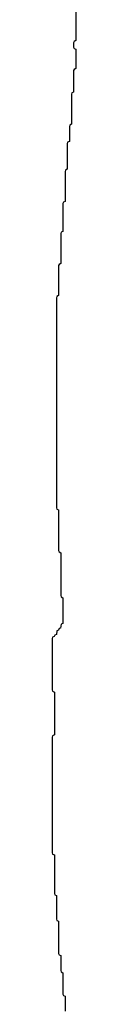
# Model space of a CAD drawing. Header units: inches. Extents: x 2668334 to 2765628, y 828034 to 955234.
# Tile 54 of 218: x 2668334 to 2668554, y 883275 to 892465. Entities that reach past the tile are written whole.
import ezdxf

# ---------------------------------------------------------------- set-up
doc = ezdxf.new("R2010")
doc.units = ezdxf.units.IN
doc.header["$MEASUREMENT"] = 0
doc.layers.add('C6868', color=7, linetype='Continuous')
doc.layers.add('C6869', color=7, linetype='Continuous')

msp = doc.modelspace()

# ---------------------------------------------------------------- linework, layer by layer
at = {"layer": 'C6868', "color": 4, "elevation": -4}
msp.add_lwpolyline([(2668394, 890000), (2668394, 889890), (2668378, 889882), (2668374, 889870), (2668374, 887910), (2668378, 887898), (2668394, 887890), (2668394, 887510), (2668398, 887498), (2668414, 887490), (2668414, 887090), (2668418, 887078), (2668434, 887070), (2668434, 886830), (2668418, 886822), (2668412.7, 886787.3), (2668398, 886782), (2668392.7, 886767.3), (2668378, 886762), (2668372.7, 886727.3), (2668358, 886722), (2668352.7, 886707.3), (2668338, 886702), (2668334, 886690), (2668334, 886210), (2668338, 886198), (2668354, 886190), (2668354, 885790), (2668338, 885782), (2668334, 885770), (2668334, 884690), (2668338, 884678), (2668354, 884670), (2668354, 884310), (2668358, 884298), (2668374, 884290), (2668374, 884070), (2668378, 884058), (2668394, 884050), (2668394, 883750), (2668398, 883738), (2668414, 883730), (2668414, 883590), (2668418, 883578), (2668434, 883570), (2668434, 883370), (2668438, 883358), (2668454, 883350), (2668454, 883210)], dxfattribs=at)
at = {"layer": 'C6869', "color": 4, "elevation": -4}
msp.add_lwpolyline([(2668554, 892750), (2668554, 892270), (2668538, 892262), (2668534, 892250), (2668534, 892210), (2668538, 892198), (2668554, 892190), (2668554, 892010), (2668538, 892002), (2668534, 891990), (2668534, 891790), (2668518, 891782), (2668514, 891770), (2668514, 891490), (2668498, 891482), (2668494, 891470), (2668494, 891330), (2668478, 891322), (2668474, 891310), (2668474, 891070), (2668458, 891062), (2668454, 891050), (2668454, 890770), (2668438, 890762), (2668434, 890750), (2668434, 890490), (2668418, 890482), (2668414, 890470), (2668414, 890190), (2668398, 890182), (2668394, 890170), (2668394, 890000)], dxfattribs=at)

doc.saveas('drawing.dxf')
